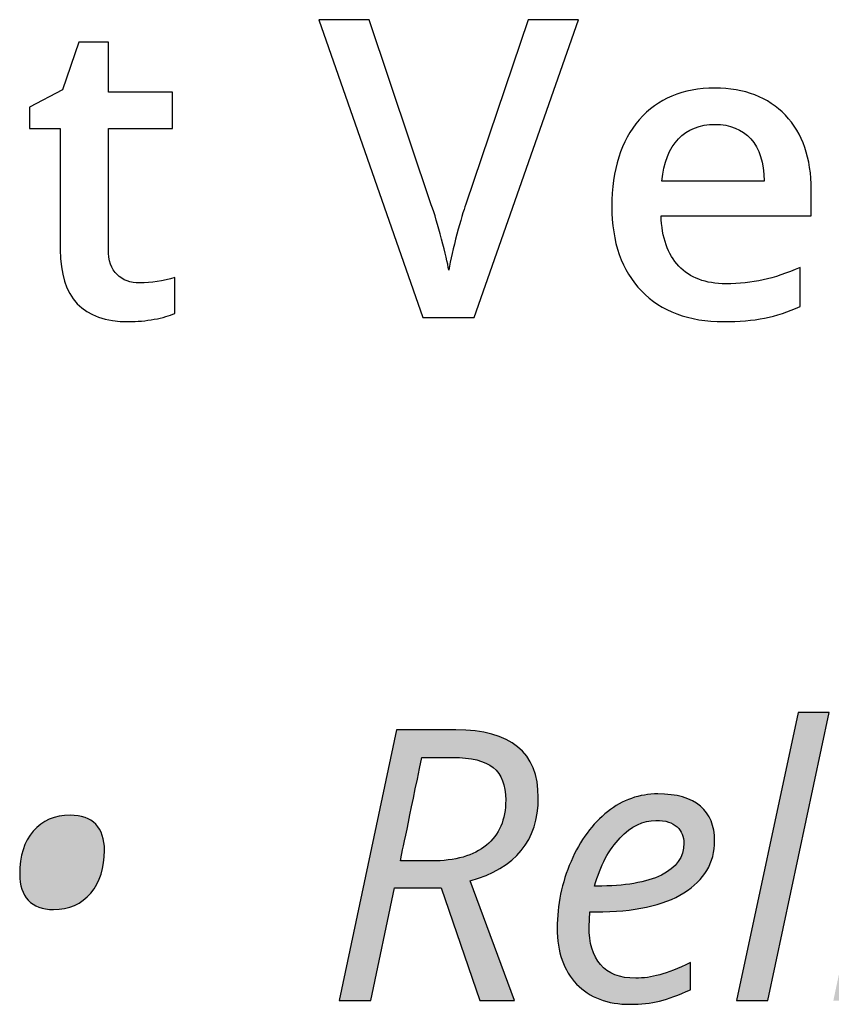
# Paper-space layout 'C6.0 DETAILS' of a CAD drawing. Header units: feet. Extents: x -24 to 101, y -3 to 30.
# Tile 13 of 29: x 39.377 to 39.549, y 15.503 to 15.711. Entities that reach past the tile are written whole.
import ezdxf

# ---------------------------------------------------------------- set-up
doc = ezdxf.new("R2010")
doc.units = ezdxf.units.FT
doc.header["$MEASUREMENT"] = 0
doc.layers.add('BDR-LOGO', color=135, linetype='Continuous')
doc.layers.add('G-TEXT-ST02', color=2, linetype='Continuous')
doc.layers.add('G-BRDR-LOGO-NPLT', color=7, linetype='Continuous', true_color=0x373a37, plot=False)
doc.layers.add('G-BRDR-LOGO-ST02', color=7, linetype='Continuous', true_color=0x373a37)

# ---------------------------------------------------------------- blocks, each defined once
blk = doc.blocks.new('A$C1309c7e8')
at = {"layer": 'G-BRDR-LOGO-ST02'}
h = blk.add_hatch(color=256, dxfattribs=at)
h.dxf.hatch_style = 1
edge = h.paths.add_edge_path()
edge.add_spline(control_points=[(-0.35785, -1.2741), (-0.36318, -1.29993), (-0.36621, -1.31452), (-0.36694, -1.31793), (-0.36694, -1.31793), (-0.35377, -1.31793), (-0.35377, -1.31793), (-0.34368, -1.31793), (-0.33592, -1.3157), (-0.33049, -1.31126), (-0.32506, -1.30683), (-0.32234, -1.30044), (-0.32234, -1.29213), (-0.32234, -1.28582), (-0.3241, -1.28122), (-0.32763, -1.27838), (-0.33116, -1.27553), (-0.33689, -1.2741), (-0.34484, -1.2741), (-0.34484, -1.2741), (-0.35785, -1.2741), (-0.35785, -1.2741)], knot_values=[0, 0, 0, 0, 1, 1, 1, 2, 2, 2, 3, 3, 3, 4, 4, 4, 5, 5, 5, 6, 6, 6, 7, 7, 7, 7], degree=3, periodic=0)
edge = h.paths.add_edge_path()
edge.add_spline(control_points=[(-0.36937, -1.32937), (-0.36937, -1.32937), (-0.37949, -1.37704), (-0.37949, -1.37704), (-0.37949, -1.37704), (-0.39281, -1.37704), (-0.39281, -1.37704), (-0.39281, -1.37704), (-0.36859, -1.26242), (-0.36859, -1.26242), (-0.36859, -1.26242), (-0.3435, -1.26242), (-0.3435, -1.26242), (-0.3202, -1.26242), (-0.30854, -1.27199), (-0.30854, -1.29112), (-0.30854, -1.3093), (-0.31816, -1.32103), (-0.33739, -1.32632), (-0.33739, -1.32632), (-0.31865, -1.37704), (-0.31865, -1.37704), (-0.31865, -1.37704), (-0.33323, -1.37704), (-0.33323, -1.37704), (-0.33323, -1.37704), (-0.34962, -1.32937), (-0.34962, -1.32937), (-0.34962, -1.32937), (-0.36937, -1.32937), (-0.36937, -1.32937)], knot_values=[0, 0, 0, 0, 1, 1, 1, 2, 2, 2, 3, 3, 3, 4, 4, 4, 5, 5, 5, 6, 6, 6, 7, 7, 7, 8, 8, 8, 9, 9, 9, 10, 10, 10, 10], degree=3, periodic=0)
edge = h.paths.add_edge_path()
edge.add_spline(control_points=[(-0.25876, -1.30076), (-0.26414, -1.30076), (-0.2692, -1.30322), (-0.27393, -1.30813), (-0.27865, -1.31303), (-0.28228, -1.31986), (-0.28478, -1.32859), (-0.28478, -1.32859), (-0.28384, -1.32859), (-0.28384, -1.32859), (-0.27193, -1.32859), (-0.26279, -1.32704), (-0.25644, -1.32392), (-0.25009, -1.32081), (-0.24692, -1.31631), (-0.24692, -1.3104), (-0.24692, -1.30763), (-0.24787, -1.30534), (-0.24978, -1.3035), (-0.25168, -1.30167), (-0.25468, -1.30076), (-0.25876, -1.30076)], knot_values=[0, 0, 0, 0, 1, 1, 1, 2, 2, 2, 3, 3, 3, 4, 4, 4, 5, 5, 5, 6, 6, 6, 7, 7, 7, 7], degree=3, periodic=0)
edge = h.paths.add_edge_path()
edge.add_spline(control_points=[(-0.26965, -1.37861), (-0.27927, -1.37861), (-0.28682, -1.37575), (-0.29231, -1.37006), (-0.2978, -1.36437), (-0.30054, -1.35647), (-0.30054, -1.34638), (-0.30054, -1.33655), (-0.2986, -1.32715), (-0.2947, -1.31812), (-0.2908, -1.30912), (-0.28565, -1.30209), (-0.27922, -1.29707), (-0.27279, -1.29206), (-0.26571, -1.28955), (-0.25797, -1.28955), (-0.24998, -1.28955), (-0.24396, -1.29129), (-0.23994, -1.29475), (-0.23592, -1.29823), (-0.2339, -1.30308), (-0.2339, -1.3093), (-0.2339, -1.31871), (-0.23824, -1.3261), (-0.24692, -1.33144), (-0.2556, -1.3368), (-0.26801, -1.33949), (-0.28416, -1.33949), (-0.28416, -1.33949), (-0.28674, -1.33949), (-0.28674, -1.33949), (-0.28674, -1.33949), (-0.28706, -1.34576), (-0.28706, -1.34576), (-0.28706, -1.35261), (-0.28545, -1.35794), (-0.28224, -1.3618), (-0.27902, -1.36562), (-0.27404, -1.36755), (-0.2673, -1.36755), (-0.26401, -1.36755), (-0.26062, -1.36708), (-0.25715, -1.36614), (-0.25368, -1.3652), (-0.24935, -1.36348), (-0.24417, -1.36097), (-0.24417, -1.36097), (-0.24417, -1.37241), (-0.24417, -1.37241), (-0.24909, -1.37472), (-0.25343, -1.37632), (-0.25719, -1.37723), (-0.26095, -1.37815), (-0.26511, -1.37861), (-0.26965, -1.37861)], knot_values=[0, 0, 0, 0, 1, 1, 1, 2, 2, 2, 3, 3, 3, 4, 4, 4, 5, 5, 5, 6, 6, 6, 7, 7, 7, 8, 8, 8, 9, 9, 9, 10, 10, 10, 11, 11, 11, 12, 12, 12, 13, 13, 13, 14, 14, 14, 15, 15, 15, 16, 16, 16, 17, 17, 17, 18, 18, 18, 18], degree=3, periodic=0)
edge = h.paths.add_edge_path()
edge.add_spline(control_points=[(-0.2114, -1.37704), (-0.2114, -1.37704), (-0.22458, -1.37704), (-0.22458, -1.37704), (-0.22458, -1.37704), (-0.19855, -1.25505), (-0.19855, -1.25505), (-0.19855, -1.25505), (-0.18538, -1.25505), (-0.18538, -1.25505), (-0.18538, -1.25505), (-0.2114, -1.37704), (-0.2114, -1.37704)], knot_values=[0, 0, 0, 0, 1, 1, 1, 2, 2, 2, 3, 3, 3, 4, 4, 4, 4], degree=3, periodic=0)
edge = h.paths.add_edge_path()
edge.add_spline(control_points=[(-0.16162, -1.26916), (-0.16162, -1.26623), (-0.16078, -1.26385), (-0.15911, -1.26198), (-0.15744, -1.26013), (-0.15527, -1.25921), (-0.15261, -1.25921), (-0.14801, -1.25921), (-0.14571, -1.26156), (-0.14571, -1.26626), (-0.14571, -1.26913), (-0.14659, -1.27156), (-0.14833, -1.27355), (-0.15008, -1.27555), (-0.15211, -1.27653), (-0.15441, -1.27653), (-0.1565, -1.27653), (-0.15823, -1.27589), (-0.15958, -1.27462), (-0.16094, -1.27333), (-0.16162, -1.27152), (-0.16162, -1.26916)], knot_values=[0, 0, 0, 0, 1, 1, 1, 2, 2, 2, 3, 3, 3, 4, 4, 4, 5, 5, 5, 6, 6, 6, 7, 7, 7, 7], degree=3, periodic=0)
edge = h.paths.add_edge_path()
edge.add_spline(control_points=[(-0.17048, -1.37704), (-0.17048, -1.37704), (-0.18365, -1.37704), (-0.18365, -1.37704), (-0.18365, -1.37704), (-0.16531, -1.29112), (-0.16531, -1.29112), (-0.16531, -1.29112), (-0.15214, -1.29112), (-0.15214, -1.29112), (-0.15214, -1.29112), (-0.17048, -1.37704), (-0.17048, -1.37704)], knot_values=[0, 0, 0, 0, 1, 1, 1, 2, 2, 2, 3, 3, 3, 4, 4, 4, 4], degree=3, periodic=0)
edge = h.paths.add_edge_path()
edge.add_spline(control_points=[(-0.11231, -1.36771), (-0.10724, -1.36771), (-0.1022, -1.36529), (-0.09718, -1.36045), (-0.09216, -1.35562), (-0.08809, -1.34932), (-0.08495, -1.34157), (-0.08181, -1.33379), (-0.08025, -1.32603), (-0.08025, -1.31824), (-0.08025, -1.31286), (-0.08171, -1.30857), (-0.08464, -1.30538), (-0.08756, -1.3022), (-0.0914, -1.3006), (-0.09616, -1.3006), (-0.10159, -1.3006), (-0.10665, -1.30284), (-0.11133, -1.30734), (-0.11601, -1.31184), (-0.11968, -1.31793), (-0.12235, -1.32561), (-0.12501, -1.33329), (-0.12634, -1.3414), (-0.12634, -1.34991), (-0.12634, -1.35587), (-0.12511, -1.36032), (-0.12266, -1.36327), (-0.12021, -1.36623), (-0.11676, -1.36771), (-0.11231, -1.36771)], knot_values=[0, 0, 0, 0, 1, 1, 1, 2, 2, 2, 3, 3, 3, 4, 4, 4, 5, 5, 5, 6, 6, 6, 7, 7, 7, 8, 8, 8, 9, 9, 9, 10, 10, 10, 10], degree=3, periodic=0)
edge = h.paths.add_edge_path()
edge.add_spline(control_points=[(-0.09742, -1.28955), (-0.09261, -1.28955), (-0.08832, -1.29083), (-0.08456, -1.29344), (-0.0808, -1.29601), (-0.07787, -1.29974), (-0.07578, -1.3046), (-0.07578, -1.3046), (-0.07492, -1.3046), (-0.07492, -1.3046), (-0.07492, -1.3046), (-0.06966, -1.29112), (-0.06966, -1.29112), (-0.06966, -1.29112), (-0.05971, -1.29112), (-0.05971, -1.29112), (-0.05971, -1.29112), (-0.07797, -1.37704), (-0.07797, -1.37704), (-0.07797, -1.37704), (-0.0884, -1.37704), (-0.0884, -1.37704), (-0.0884, -1.37704), (-0.08636, -1.36065), (-0.08636, -1.36065), (-0.08636, -1.36065), (-0.08699, -1.36065), (-0.08699, -1.36065), (-0.09634, -1.37262), (-0.1062, -1.37861), (-0.11654, -1.37861), (-0.12381, -1.37861), (-0.1295, -1.37602), (-0.13364, -1.37084), (-0.13777, -1.36567), (-0.13983, -1.35858), (-0.13983, -1.3496), (-0.13983, -1.33873), (-0.13797, -1.32864), (-0.13426, -1.31934), (-0.13055, -1.31004), (-0.12543, -1.30275), (-0.1189, -1.29747), (-0.11237, -1.29218), (-0.1052, -1.28955), (-0.09742, -1.28955)], knot_values=[0, 0, 0, 0, 1, 1, 1, 2, 2, 2, 3, 3, 3, 4, 4, 4, 5, 5, 5, 6, 6, 6, 7, 7, 7, 8, 8, 8, 9, 9, 9, 10, 10, 10, 11, 11, 11, 12, 12, 12, 13, 13, 13, 14, 14, 14, 15, 15, 15, 15], degree=3, periodic=0)
edge = h.paths.add_edge_path()
edge.add_spline(control_points=[(0.0005, -1.3006), (-0.00452, -1.3006), (-0.00963, -1.30308), (-0.01482, -1.30805), (-0.02002, -1.31302), (-0.02416, -1.31926), (-0.0272, -1.32679), (-0.03028, -1.33431), (-0.0318, -1.34203), (-0.0318, -1.34991), (-0.0318, -1.35567), (-0.03034, -1.36007), (-0.02745, -1.36311), (-0.02454, -1.36619), (-0.02035, -1.36771), (-0.01486, -1.36771), (-0.00969, -1.36771), (-0.00488, -1.36559), (-0.00039, -1.36136), (0.00406, -1.35713), (0.00767, -1.3511), (0.01038, -1.3433), (0.01309, -1.33547), (0.01446, -1.32718), (0.01446, -1.3184), (0.01446, -1.30653), (0.0098, -1.3006), (0.0005, -1.3006)], knot_values=[0, 0, 0, 0, 1, 1, 1, 2, 2, 2, 3, 3, 3, 4, 4, 4, 5, 5, 5, 6, 6, 6, 7, 7, 7, 8, 8, 8, 9, 9, 9, 9], degree=3, periodic=0)
edge = h.paths.add_edge_path()
edge.add_spline(control_points=[(-0.01408, -1.37861), (-0.01914, -1.37861), (-0.0236, -1.37727), (-0.02745, -1.37461), (-0.03128, -1.37194), (-0.03418, -1.3683), (-0.03611, -1.36371), (-0.03611, -1.36371), (-0.03689, -1.36371), (-0.03689, -1.36371), (-0.03689, -1.36371), (-0.04238, -1.37704), (-0.04238, -1.37704), (-0.04238, -1.37704), (-0.05218, -1.37704), (-0.05218, -1.37704), (-0.05218, -1.37704), (-0.02631, -1.25505), (-0.02631, -1.25505), (-0.02631, -1.25505), (-0.01314, -1.25505), (-0.01314, -1.25505), (-0.0158, -1.26771), (-0.01786, -1.27738), (-0.0193, -1.28409), (-0.02073, -1.29082), (-0.0227, -1.29867), (-0.02521, -1.30766), (-0.02521, -1.30766), (-0.02451, -1.30766), (-0.02451, -1.30766), (-0.01965, -1.30149), (-0.01485, -1.29695), (-0.01011, -1.29406), (-0.00539, -1.29115), (-0.00052, -1.2897), (0.0045, -1.2897), (0.01187, -1.2897), (0.01762, -1.29229), (0.02175, -1.29747), (0.02587, -1.30264), (0.02794, -1.30974), (0.02794, -1.31879), (0.02794, -1.32972), (0.02615, -1.33982), (0.02256, -1.3491), (0.01899, -1.35836), (0.014, -1.36561), (0.0076, -1.3708), (0.00119, -1.376), (-0.00604, -1.37861), (-0.01408, -1.37861)], knot_values=[0, 0, 0, 0, 1, 1, 1, 2, 2, 2, 3, 3, 3, 4, 4, 4, 5, 5, 5, 6, 6, 6, 7, 7, 7, 8, 8, 8, 9, 9, 9, 10, 10, 10, 11, 11, 11, 12, 12, 12, 13, 13, 13, 14, 14, 14, 15, 15, 15, 16, 16, 16, 17, 17, 17, 17], degree=3, periodic=0)
edge = h.paths.add_edge_path()
edge.add_spline(control_points=[(0.0535, -1.37704), (0.0535, -1.37704), (0.04033, -1.37704), (0.04033, -1.37704), (0.04033, -1.37704), (0.06635, -1.25505), (0.06635, -1.25505), (0.06635, -1.25505), (0.07953, -1.25505), (0.07953, -1.25505), (0.07953, -1.25505), (0.0535, -1.37704), (0.0535, -1.37704)], knot_values=[0, 0, 0, 0, 1, 1, 1, 2, 2, 2, 3, 3, 3, 4, 4, 4, 4], degree=3, periodic=0)
edge = h.paths.add_edge_path()
edge.add_spline(control_points=[(0.12606, -1.30076), (0.12068, -1.30076), (0.11562, -1.30322), (0.1109, -1.30813), (0.10616, -1.31303), (0.10254, -1.31986), (0.10003, -1.32859), (0.10003, -1.32859), (0.10097, -1.32859), (0.10097, -1.32859), (0.11289, -1.32859), (0.12203, -1.32704), (0.12837, -1.32392), (0.13473, -1.32081), (0.1379, -1.31631), (0.1379, -1.3104), (0.1379, -1.30763), (0.13694, -1.30534), (0.13505, -1.3035), (0.13313, -1.30167), (0.13014, -1.30076), (0.12606, -1.30076)], knot_values=[0, 0, 0, 0, 1, 1, 1, 2, 2, 2, 3, 3, 3, 4, 4, 4, 5, 5, 5, 6, 6, 6, 7, 7, 7, 7], degree=3, periodic=0)
edge = h.paths.add_edge_path()
edge.add_spline(control_points=[(0.11516, -1.37861), (0.10555, -1.37861), (0.098, -1.37575), (0.09251, -1.37006), (0.08702, -1.36437), (0.08428, -1.35647), (0.08428, -1.34638), (0.08428, -1.33655), (0.08622, -1.32715), (0.09011, -1.31812), (0.09401, -1.30912), (0.09917, -1.30209), (0.1056, -1.29707), (0.11203, -1.29206), (0.11912, -1.28955), (0.12685, -1.28955), (0.13484, -1.28955), (0.14085, -1.29129), (0.14488, -1.29475), (0.14891, -1.29823), (0.15091, -1.30308), (0.15091, -1.3093), (0.15091, -1.31871), (0.14657, -1.3261), (0.1379, -1.33144), (0.12923, -1.3368), (0.11681, -1.33949), (0.10066, -1.33949), (0.10066, -1.33949), (0.09807, -1.33949), (0.09807, -1.33949), (0.09807, -1.33949), (0.09776, -1.34576), (0.09776, -1.34576), (0.09776, -1.35261), (0.09936, -1.35794), (0.10259, -1.3618), (0.10579, -1.36562), (0.11077, -1.36755), (0.11752, -1.36755), (0.12081, -1.36755), (0.1242, -1.36708), (0.12768, -1.36614), (0.13114, -1.3652), (0.13547, -1.36348), (0.14064, -1.36097), (0.14064, -1.36097), (0.14064, -1.37241), (0.14064, -1.37241), (0.13574, -1.37472), (0.13139, -1.37632), (0.12763, -1.37723), (0.12387, -1.37815), (0.11971, -1.37861), (0.11516, -1.37861)], knot_values=[0, 0, 0, 0, 1, 1, 1, 2, 2, 2, 3, 3, 3, 4, 4, 4, 5, 5, 5, 6, 6, 6, 7, 7, 7, 8, 8, 8, 9, 9, 9, 10, 10, 10, 11, 11, 11, 12, 12, 12, 13, 13, 13, 14, 14, 14, 15, 15, 15, 16, 16, 16, 17, 17, 17, 18, 18, 18, 18], degree=3, periodic=0)
h = blk.add_hatch(color=256, dxfattribs=at)
h.dxf.hatch_style = 1
edge = h.paths.add_edge_path()
edge.add_spline(control_points=[(-0.52808, -1.32341), (-0.52808, -1.31584), (-0.52616, -1.3098), (-0.52232, -1.30531), (-0.51848, -1.30081), (-0.51329, -1.29856), (-0.50676, -1.29856), (-0.50195, -1.29856), (-0.49831, -1.29985), (-0.49586, -1.3024), (-0.49341, -1.30496), (-0.49217, -1.30864), (-0.49217, -1.31346), (-0.49217, -1.32083), (-0.49411, -1.32683), (-0.49798, -1.33149), (-0.50184, -1.33615), (-0.50712, -1.33847), (-0.51381, -1.33847), (-0.51846, -1.33847), (-0.522, -1.33718), (-0.52443, -1.33458), (-0.52687, -1.33201), (-0.52808, -1.32828), (-0.52808, -1.32341)], knot_values=[0, 0, 0, 0, 1, 1, 1, 2, 2, 2, 3, 3, 3, 4, 4, 4, 5, 5, 5, 6, 6, 6, 7, 7, 7, 8, 8, 8, 8], degree=3, periodic=0)
at = {"layer": 'G-BRDR-LOGO-NPLT'}
for points, knots in [([(-0.3129, -0.96183), (-0.3129, -0.96183), (-0.29151, -0.96183), (-0.29151, -0.96183), (-0.29151, -0.96183), (-0.33566, -1.08791), (-0.33566, -1.08791), (-0.33566, -1.08791), (-0.35739, -1.08791), (-0.35739, -1.08791), (-0.35739, -1.08791), (-0.40138, -0.96183), (-0.40138, -0.96183), (-0.40138, -0.96183), (-0.38016, -0.96183), (-0.38016, -0.96183), (-0.38016, -0.96183), (-0.35386, -1.04021), (-0.35386, -1.04021), (-0.35248, -1.04396), (-0.35101, -1.04878), (-0.34946, -1.05467), (-0.34791, -1.06057), (-0.34691, -1.06494), (-0.34644, -1.06781), (-0.3457, -1.06345), (-0.34455, -1.05839), (-0.34299, -1.05263), (-0.34144, -1.04689), (-0.34018, -1.04263), (-0.3392, -1.03987), (-0.3392, -1.03987), (-0.3129, -0.96183), (-0.3129, -0.96183)], [0, 0, 0, 0, 1, 1, 1, 2, 2, 2, 3, 3, 3, 4, 4, 4, 5, 5, 5, 6, 6, 6, 7, 7, 7, 8, 8, 8, 9, 9, 9, 10, 10, 10, 11, 11, 11, 11]), ([(-0.47726, -1.07325), (-0.47231, -1.07325), (-0.46737, -1.07248), (-0.46242, -1.07091), (-0.46242, -1.07091), (-0.46242, -1.08619), (-0.46242, -1.08619), (-0.46467, -1.08716), (-0.46755, -1.08799), (-0.47109, -1.08865), (-0.47462, -1.08931), (-0.47829, -1.08964), (-0.48208, -1.08964), (-0.50128, -1.08964), (-0.51089, -1.07952), (-0.51089, -1.05928), (-0.51089, -1.05928), (-0.51089, -1.00788), (-0.51089, -1.00788), (-0.51089, -1.00788), (-0.52391, -1.00788), (-0.52391, -1.00788), (-0.52391, -1.00788), (-0.52391, -0.99892), (-0.52391, -0.99892), (-0.52391, -0.99892), (-0.50994, -0.9915), (-0.50994, -0.9915), (-0.50994, -0.9915), (-0.50304, -0.97132), (-0.50304, -0.97132), (-0.50304, -0.97132), (-0.49054, -0.97132), (-0.49054, -0.97132), (-0.49054, -0.97132), (-0.49054, -0.99253), (-0.49054, -0.99253), (-0.49054, -0.99253), (-0.46337, -0.99253), (-0.46337, -0.99253), (-0.46337, -0.99253), (-0.46337, -1.00788), (-0.46337, -1.00788), (-0.46337, -1.00788), (-0.49054, -1.00788), (-0.49054, -1.00788), (-0.49054, -1.00788), (-0.49054, -1.05894), (-0.49054, -1.05894), (-0.49054, -1.06383), (-0.48931, -1.06743), (-0.48687, -1.06975), (-0.48443, -1.07209), (-0.48122, -1.07325), (-0.47726, -1.07325)], [0, 0, 0, 0, 1, 1, 1, 2, 2, 2, 3, 3, 3, 4, 4, 4, 5, 5, 5, 6, 6, 6, 7, 7, 7, 8, 8, 8, 9, 9, 9, 10, 10, 10, 11, 11, 11, 12, 12, 12, 13, 13, 13, 14, 14, 14, 15, 15, 15, 16, 16, 16, 17, 17, 17, 18, 18, 18, 18]), ([(-0.23008, -1.08964), (-0.24491, -1.08964), (-0.25651, -1.08531), (-0.26488, -1.07665), (-0.27324, -1.068), (-0.27742, -1.05608), (-0.27742, -1.0409), (-0.27742, -1.02533), (-0.27354, -1.01309), (-0.26578, -1.00418), (-0.25802, -0.99526), (-0.24736, -0.99081), (-0.23379, -0.99081), (-0.2212, -0.99081), (-0.21125, -0.99463), (-0.20395, -1.00227), (-0.19665, -1.00992), (-0.193, -1.02044), (-0.193, -1.03385), (-0.193, -1.03385), (-0.193, -1.04479), (-0.193, -1.04479), (-0.193, -1.04479), (-0.25655, -1.04479), (-0.25655, -1.04479), (-0.25626, -1.05404), (-0.25376, -1.06116), (-0.24905, -1.06613), (-0.24434, -1.0711), (-0.2377, -1.0736), (-0.22913, -1.0736), (-0.22349, -1.0736), (-0.21825, -1.07306), (-0.21339, -1.072), (-0.20854, -1.07093), (-0.20331, -1.06917), (-0.19774, -1.0667), (-0.19774, -1.0667), (-0.19774, -1.08318), (-0.19774, -1.08318), (-0.20269, -1.08553), (-0.20769, -1.08719), (-0.21275, -1.08816), (-0.2178, -1.08915), (-0.22358, -1.08964), (-0.23008, -1.08964)], [0, 0, 0, 0, 1, 1, 1, 2, 2, 2, 3, 3, 3, 4, 4, 4, 5, 5, 5, 6, 6, 6, 7, 7, 7, 8, 8, 8, 9, 9, 9, 10, 10, 10, 11, 11, 11, 12, 12, 12, 13, 13, 13, 14, 14, 14, 15, 15, 15, 15]), ([(-0.23379, -1.00616), (-0.24022, -1.00616), (-0.24539, -1.0082), (-0.24926, -1.01227), (-0.25315, -1.01637), (-0.25546, -1.02231), (-0.25621, -1.03013), (-0.25621, -1.03013), (-0.21292, -1.03013), (-0.21292, -1.03013), (-0.21304, -1.02226), (-0.21493, -1.01629), (-0.21861, -1.01224), (-0.22229, -1.00818), (-0.22735, -1.00616), (-0.23379, -1.00616)], [0, 0, 0, 0, 1, 1, 1, 2, 2, 2, 3, 3, 3, 4, 4, 4, 5, 5, 5, 5]), ([(-0.2114, -1.37704), (-0.2114, -1.37704), (-0.22458, -1.37704), (-0.22458, -1.37704), (-0.22458, -1.37704), (-0.19855, -1.25505), (-0.19855, -1.25505), (-0.19855, -1.25505), (-0.18538, -1.25505), (-0.18538, -1.25505), (-0.18538, -1.25505), (-0.2114, -1.37704), (-0.2114, -1.37704)], [0, 0, 0, 0, 1, 1, 1, 2, 2, 2, 3, 3, 3, 4, 4, 4, 4]), ([(-0.36937, -1.32937), (-0.36937, -1.32937), (-0.37949, -1.37704), (-0.37949, -1.37704), (-0.37949, -1.37704), (-0.39281, -1.37704), (-0.39281, -1.37704), (-0.39281, -1.37704), (-0.36859, -1.26242), (-0.36859, -1.26242), (-0.36859, -1.26242), (-0.3435, -1.26242), (-0.3435, -1.26242), (-0.3202, -1.26242), (-0.30854, -1.27199), (-0.30854, -1.29112), (-0.30854, -1.3093), (-0.31816, -1.32103), (-0.33739, -1.32632), (-0.33739, -1.32632), (-0.31865, -1.37704), (-0.31865, -1.37704), (-0.31865, -1.37704), (-0.33323, -1.37704), (-0.33323, -1.37704), (-0.33323, -1.37704), (-0.34962, -1.32937), (-0.34962, -1.32937), (-0.34962, -1.32937), (-0.36937, -1.32937), (-0.36937, -1.32937)], [0, 0, 0, 0, 1, 1, 1, 2, 2, 2, 3, 3, 3, 4, 4, 4, 5, 5, 5, 6, 6, 6, 7, 7, 7, 8, 8, 8, 9, 9, 9, 10, 10, 10, 10]), ([(-0.35785, -1.2741), (-0.36318, -1.29993), (-0.36621, -1.31452), (-0.36694, -1.31793), (-0.36694, -1.31793), (-0.35377, -1.31793), (-0.35377, -1.31793), (-0.34368, -1.31793), (-0.33592, -1.3157), (-0.33049, -1.31126), (-0.32506, -1.30683), (-0.32234, -1.30044), (-0.32234, -1.29213), (-0.32234, -1.28582), (-0.3241, -1.28122), (-0.32763, -1.27838), (-0.33116, -1.27553), (-0.33689, -1.2741), (-0.34484, -1.2741), (-0.34484, -1.2741), (-0.35785, -1.2741), (-0.35785, -1.2741)], [0, 0, 0, 0, 1, 1, 1, 2, 2, 2, 3, 3, 3, 4, 4, 4, 5, 5, 5, 6, 6, 6, 7, 7, 7, 7]), ([(-0.26965, -1.37861), (-0.27927, -1.37861), (-0.28682, -1.37575), (-0.29231, -1.37006), (-0.2978, -1.36437), (-0.30054, -1.35647), (-0.30054, -1.34638), (-0.30054, -1.33655), (-0.2986, -1.32715), (-0.2947, -1.31812), (-0.2908, -1.30912), (-0.28565, -1.30209), (-0.27922, -1.29707), (-0.27279, -1.29206), (-0.26571, -1.28955), (-0.25797, -1.28955), (-0.24998, -1.28955), (-0.24396, -1.29129), (-0.23994, -1.29475), (-0.23592, -1.29823), (-0.2339, -1.30308), (-0.2339, -1.3093), (-0.2339, -1.31871), (-0.23824, -1.3261), (-0.24692, -1.33144), (-0.2556, -1.3368), (-0.26801, -1.33949), (-0.28416, -1.33949), (-0.28416, -1.33949), (-0.28674, -1.33949), (-0.28674, -1.33949), (-0.28674, -1.33949), (-0.28706, -1.34576), (-0.28706, -1.34576), (-0.28706, -1.35261), (-0.28545, -1.35794), (-0.28224, -1.3618), (-0.27902, -1.36562), (-0.27404, -1.36755), (-0.2673, -1.36755), (-0.26401, -1.36755), (-0.26062, -1.36708), (-0.25715, -1.36614), (-0.25368, -1.3652), (-0.24935, -1.36348), (-0.24417, -1.36097), (-0.24417, -1.36097), (-0.24417, -1.37241), (-0.24417, -1.37241), (-0.24909, -1.37472), (-0.25343, -1.37632), (-0.25719, -1.37723), (-0.26095, -1.37815), (-0.26511, -1.37861), (-0.26965, -1.37861)], [0, 0, 0, 0, 1, 1, 1, 2, 2, 2, 3, 3, 3, 4, 4, 4, 5, 5, 5, 6, 6, 6, 7, 7, 7, 8, 8, 8, 9, 9, 9, 10, 10, 10, 11, 11, 11, 12, 12, 12, 13, 13, 13, 14, 14, 14, 15, 15, 15, 16, 16, 16, 17, 17, 17, 18, 18, 18, 18]), ([(-0.52808, -1.32341), (-0.52808, -1.31584), (-0.52616, -1.3098), (-0.52232, -1.30531), (-0.51848, -1.30081), (-0.51329, -1.29856), (-0.50676, -1.29856), (-0.50195, -1.29856), (-0.49831, -1.29985), (-0.49586, -1.3024), (-0.49341, -1.30496), (-0.49217, -1.30864), (-0.49217, -1.31346), (-0.49217, -1.32083), (-0.49411, -1.32683), (-0.49798, -1.33149), (-0.50184, -1.33615), (-0.50712, -1.33847), (-0.51381, -1.33847), (-0.51846, -1.33847), (-0.522, -1.33718), (-0.52443, -1.33458), (-0.52687, -1.33201), (-0.52808, -1.32828), (-0.52808, -1.32341)], [0, 0, 0, 0, 1, 1, 1, 2, 2, 2, 3, 3, 3, 4, 4, 4, 5, 5, 5, 6, 6, 6, 7, 7, 7, 8, 8, 8, 8]), ([(-0.25876, -1.30076), (-0.26414, -1.30076), (-0.2692, -1.30322), (-0.27393, -1.30813), (-0.27865, -1.31303), (-0.28228, -1.31986), (-0.28478, -1.32859), (-0.28478, -1.32859), (-0.28384, -1.32859), (-0.28384, -1.32859), (-0.27193, -1.32859), (-0.26279, -1.32704), (-0.25644, -1.32392), (-0.25009, -1.32081), (-0.24692, -1.31631), (-0.24692, -1.3104), (-0.24692, -1.30763), (-0.24787, -1.30534), (-0.24978, -1.3035), (-0.25168, -1.30167), (-0.25468, -1.30076), (-0.25876, -1.30076)], [0, 0, 0, 0, 1, 1, 1, 2, 2, 2, 3, 3, 3, 4, 4, 4, 5, 5, 5, 6, 6, 6, 7, 7, 7, 7])]:
    blk.add_open_spline(points, degree=3, knots=knots, dxfattribs=at)
blk = doc.blocks.new('C_TBLK-PACTOLA_02403811')
at = {"layer": 'BDR-LOGO', "xscale": 0.5, "yscale": 0.5, "zscale": 0.5}
blk.add_blockref('A$C1309c7e8', (39.64114, 16.19232), dxfattribs=at)

psp = doc.layouts.new('C6.0 DETAILS')

# ---------------------------------------------------------------- block references
at = {"layer": 'G-TEXT-ST02'}
psp.add_blockref('C_TBLK-PACTOLA_02403811', (0, 0), dxfattribs=at)

doc.saveas('drawing.dxf')
